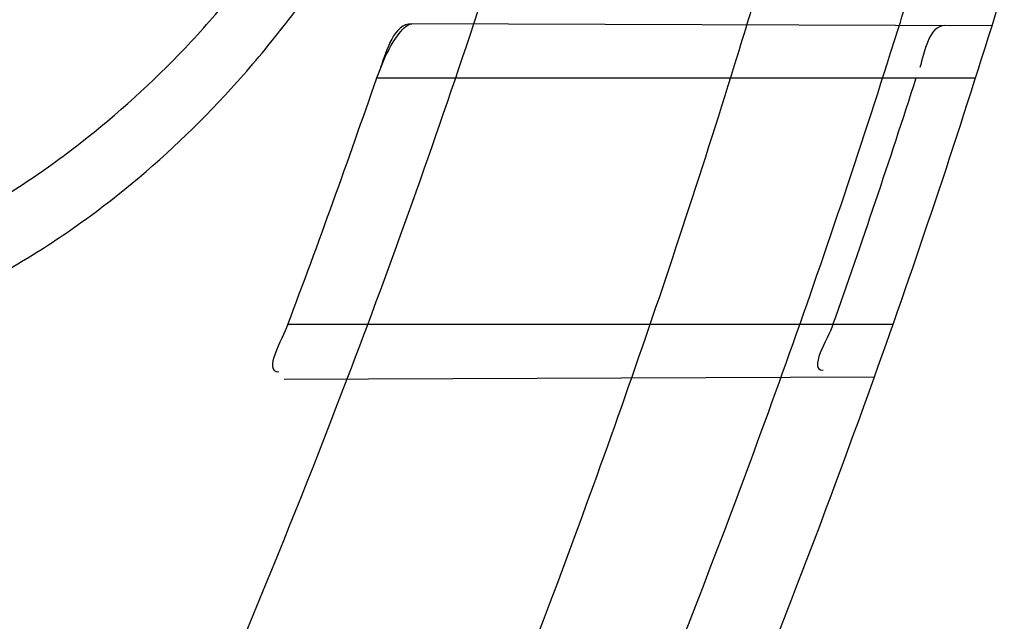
# Model space of a CAD drawing. Header units: millimetres. Extents: x 0 to 297, y 0 to 210.
# Tile 38 of 256: x 147.7394 to 147.7693, y 91.2561 to 91.2743. Entities that reach past the tile are written whole.
import ezdxf

# ---------------------------------------------------------------- set-up
doc = ezdxf.new("R2010")
doc.units = ezdxf.units.MM
doc.header["$LTSCALE"] = 16.335
doc.layers.get('0').update_dxf_attribs({"linetype": 'CONTINUOUS'})
for name, color, linetype in [('01_GLOBAL', 7, 'CONTINUOUS'), ('INTFCLR_1', 7, 'CONTINUOUS'), ('INTFCLR_144815', 7, 'CONTINUOUS')]:
    doc.layers.add(name, color=color, linetype=linetype)

msp = doc.modelspace()

# ---------------------------------------------------------------- linework, layer by layer
at = {"color": 7, "linetype": 'Continuous'}
msp.add_circle((148.2308034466, 92.1164639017), 1.9, dxfattribs=at)
at = {"color": 9, "linetype": 'Continuous'}
msp.add_arc((148.2308034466, 92.1164639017), 1.8756493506, 182.9674534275, 267.0325465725, dxfattribs=at)
at = {"layer": '01_GLOBAL', "color": 7, "linetype": 'Continuous'}
msp.add_circle((148.2308034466, 92.1164639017), 1.925, dxfattribs=at)
at = {"layer": 'INTFCLR_1', "color": 9, "linetype": 'Continuous'}
for p, q in [((147.768913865, 91.2741551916), (147.751291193, 91.2742167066)), ((147.7502254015, 91.2725741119), (147.7684151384, 91.2725741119)), ((147.7659055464, 91.2650741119), (147.7475239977, 91.2650741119)), ((147.7474134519, 91.2634179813), (147.7653413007, 91.2634805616))]:
    msp.add_line(p, q, dxfattribs=at)
at = {"layer": 'INTFCLR_1', "color": 7, "linetype": 'Continuous'}
msp.add_line((147.7502254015, 91.2725741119), (147.750483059, 91.2732070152), dxfattribs=at)
msp.add_lwpolyline([(147.750483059, 91.2732070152), (147.7505245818, 91.2732911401), (147.7505676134, 91.27337536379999), (147.7506121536, 91.2734591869), (147.7506582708, 91.2735419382), (147.7507058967, 91.2736231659), (147.7507548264, 91.2737025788), (147.7508055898, 91.27378002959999), (147.750857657, 91.27385404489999), (147.7509092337, 91.273922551), (147.7509604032, 91.2739851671), (147.7510110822, 91.2740412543), (147.7510592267, 91.2740892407), (147.7511041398, 91.2741288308), (147.7511465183, 91.2741607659), (147.7511864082, 91.2741854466), (147.751223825, 91.27420297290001), (147.7512587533, 91.2742133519), (147.751291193, 91.2742167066)], dxfattribs=at)
at = {"layer": 'INTFCLR_1', "color": 6, "linetype": 'Continuous'}
for centre, radius, start, end in [((147.5056636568, 91.35632411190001), 0.3017258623, 270, 90.00000002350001), ((147.5056636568, 91.35632411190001), 0.2867456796, 270, 90.00000002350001), ((147.5056636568, 91.35632411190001), 0.2607760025, 339.1304001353, 341.6462381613), ((147.5056636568, 91.35632411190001), 0.2757760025, 340.3263098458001, 342.6651652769), ((147.505669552, 91.3564234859), 0.258531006, 339.3082522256, 341.0750088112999), ((147.5059016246, 91.3563195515), 0.2738307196, 340.5357626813, 342.1919403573)]:
    msp.add_arc(centre, radius, start, end, dxfattribs=at)
at = {"layer": 'INTFCLR_1', "color": 9, "linetype": 'Continuous'}
for radius, start, end in [(0.2607760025, 341.6462381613, 344.91416282), (0.2757760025, 342.6651652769, 345.7642015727), (0.2607760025, 335.7561731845, 339.1304001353), (0.2757760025, 337.139241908, 340.3263098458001)]:
    msp.add_arc((147.5056636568, 91.35632411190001), radius, start, end, dxfattribs=at)
for points, knots in [([(147.7739207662, 91.2630229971), (147.7745143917, 91.2646383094), (147.775677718, 91.2679000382), (147.7778942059, 91.2745147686), (147.7814905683, 91.2863879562), (147.7848253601, 91.3003236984), (147.7870274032, 91.31277865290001), (147.787953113, 91.3191383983), (147.7884308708, 91.3228167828), (147.7895335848, 91.3320514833), (147.7906793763, 91.34783064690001), (147.7904956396, 91.36644728), (147.789629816, 91.3785116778), (147.7890851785, 91.3840823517), (147.7886841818, 91.38778738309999), (147.7874452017, 91.3977872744), (147.7846320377, 91.41379988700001), (147.7805782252, 91.4294332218), (147.7776786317, 91.43871199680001), (147.7765880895, 91.4420309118), (147.7749290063, 91.4469198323), (147.771186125, 91.4571408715), (147.7647225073, 91.4721421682), (147.7573615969, 91.4863146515), (147.7522300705, 91.495037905), (147.74983173, 91.49892098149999), (147.748238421, 91.5014521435), (147.7439293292, 91.5081091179), (147.7367086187, 91.5183259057), (147.7266787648, 91.5307635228), (147.7181834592, 91.54008643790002), (147.7122490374, 91.5460455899), (147.7089678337, 91.54920070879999), (147.7044151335, 91.5534558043), (147.6980427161, 91.5590273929), (147.691144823, 91.5644332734), (147.6867712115, 91.56754354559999), (147.6846401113, 91.56897350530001), (147.683241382, 91.56987250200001), (147.6819885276, 91.57063788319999), (147.6808874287, 91.5712699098), (147.6799491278, 91.57176025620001), (147.6791251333, 91.5721478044), (147.6784918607, 91.5723508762), (147.6779419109, 91.57249513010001), (147.6776450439, 91.5721332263), (147.6779068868, 91.5716254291), (147.678285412, 91.5709843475), (147.678982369, 91.57009863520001), (147.6799093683, 91.56900729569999), (147.68099579, 91.56780618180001), (147.6821866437, 91.5665242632), (147.6839471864, 91.56466063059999), (147.6864529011, 91.56204119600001), (147.6911298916, 91.55713350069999), (147.696237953, 91.5516275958), (147.7008912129, 91.54636519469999), (147.7037675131, 91.54301891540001), (147.7083927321, 91.5375256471), (147.7154736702, 91.52862354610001), (147.7247566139, 91.5156719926), (147.731475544, 91.5050988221), (147.7358745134, 91.49757284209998), (147.7388592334, 91.492279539), (147.7440084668, 91.4826176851), (147.7508853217, 91.46802735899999), (147.755629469, 91.45586290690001), (147.7578360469, 91.44955591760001)], [0, 0, 0, 0, 0.0103792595, 0.0208842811, 0.0420721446, 0.0851858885, 0.1071984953, 0.1183380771, 0.123943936, 0.1295693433, 0.1744299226, 0.2192388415, 0.2417237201, 0.2473597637, 0.2529962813, 0.2641993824, 0.3081295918, 0.3509327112, 0.3614952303, 0.3667582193, 0.3720021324, 0.3926323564, 0.4323913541, 0.4704239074, 0.4888657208, 0.4934194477, 0.497950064, 0.5069039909, 0.5412450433, 0.5733438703, 0.6032118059, 0.6172673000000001, 0.6240601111, 0.6306649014, 0.6548506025, 0.6750843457, 0.6834913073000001, 0.6872123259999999, 0.6905622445, 0.6935176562, 0.6960693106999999, 0.6982084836, 0.6999280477, 0.7014829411, 0.7024060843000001, 0.7029587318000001, 0.7038763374, 0.7054334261, 0.7076628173, 0.7105600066, 0.714112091, 0.7174145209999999, 0.7211168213, 0.7295725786, 0.7392778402, 0.7620040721, 0.7748640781, 0.7816422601, 0.7886165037, 0.8181744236, 0.8502177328, 0.884679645, 0.8936796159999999, 0.902792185, 0.9213283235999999, 0.9597006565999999, 1, 1, 1, 1]), ([(147.6811764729, 91.57132411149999), (147.6818287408, 91.5713240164), (147.6836257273, 91.5703676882), (147.6857695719, 91.56920293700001), (147.6878575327, 91.5678745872), (147.690022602, 91.5664516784), (147.6944669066, 91.5633499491), (147.7014777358, 91.5579678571), (147.7079605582, 91.5524167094), (147.7125922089, 91.5481782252), (147.7159282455, 91.5450376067), (147.7219597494, 91.53910867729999), (147.730595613, 91.52983364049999), (147.7407946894, 91.51745818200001), (147.7481414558, 91.50728802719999), (147.7525258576, 91.5006611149), (147.75414614, 91.49814277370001), (147.7565841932, 91.4942808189), (147.7617989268, 91.48560842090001), (147.7692817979, 91.4715157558), (147.7758568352, 91.45659014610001), (147.7796645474, 91.44641925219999), (147.7813517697, 91.4415559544), (147.7824604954, 91.4382553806), (147.7854073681, 91.4290313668), (147.7895285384, 91.4134880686), (147.7923901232, 91.3975587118), (147.7936501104, 91.38761200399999), (147.7940578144, 91.3839275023), (147.7946115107, 91.3783882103), (147.7954917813, 91.3663917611), (147.7956786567, 91.3478767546), (147.7945135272, 91.3321854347), (147.7933925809, 91.3230036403), (147.7929068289, 91.3193455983), (147.7919655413, 91.31302046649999), (147.7897259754, 91.3006309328), (147.7863346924, 91.2867710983), (147.7826792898, 91.27496708), (147.7804259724, 91.2683893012), (147.7792433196, 91.26514577), (147.7786398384, 91.26353946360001)], [0, 0, 0, 0, 0.0056084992, 0.016622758, 0.0214510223, 0.0268121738, 0.0389184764, 0.0680276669, 0.1027789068, 0.1122614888, 0.1220107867, 0.1421735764, 0.1849752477, 0.2309092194, 0.2799812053, 0.2927645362, 0.2992310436, 0.3057293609, 0.3320345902, 0.3862266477, 0.4428037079, 0.4721337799, 0.479586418, 0.4870651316, 0.5020714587, 0.5628449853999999, 0.6251697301, 0.6410581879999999, 0.6490513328, 0.6570434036, 0.6889243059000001, 0.7524504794, 0.8160576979, 0.8240355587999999, 0.8319861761, 0.8477866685, 0.8790166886, 0.9402183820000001, 0.9703167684, 0.9852456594, 1, 1, 1, 1]), ([(147.7578360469, 91.44955591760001), (147.7601299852, 91.44299922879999), (147.7642956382, 91.42952576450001), (147.7682613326, 91.4122075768), (147.7702192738, 91.4006412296), (147.7710065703, 91.39518478), (147.7714994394, 91.3915132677), (147.7727052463, 91.3813993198), (147.773864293, 91.3647211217), (147.7737011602, 91.3479837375), (147.7730932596, 91.3377512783), (147.7728153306, 91.3340172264), (147.7723459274, 91.32845986), (147.7710514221, 91.316626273), (147.7680380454, 91.29878467), (147.7643540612, 91.28396869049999), (147.7618533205, 91.2754656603), (147.7608389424, 91.2721312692), (147.7590123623, 91.2664116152), (147.7551536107, 91.2553712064), (147.7489882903, 91.2403218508), (147.7426455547, 91.22739948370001), (147.738554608, 91.2198568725), (147.7370705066, 91.21719653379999), (147.7348652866, 91.2133153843), (147.7301153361, 91.2053160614), (147.7225777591, 91.1938048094), (147.7133378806, 91.1812395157), (147.7066749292, 91.173042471), (147.7028339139, 91.16854333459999), (147.701385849, 91.16686409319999), (147.6989422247, 91.1640712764), (147.6944265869, 91.1590434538), (147.6895205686, 91.15382001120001), (147.6850750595, 91.14916276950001), (147.6824472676, 91.14642530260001), (147.6802613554, 91.14401157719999), (147.6788390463, 91.1424858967), (147.6769884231, 91.13966284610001), (147.6801672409, 91.1409193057), (147.6819512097, 91.141994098), (147.6841146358, 91.14331988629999), (147.6860112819, 91.14459412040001), (147.6882932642, 91.1461762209), (147.6913846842, 91.14844087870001), (147.6953415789, 91.15151625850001), (147.7012543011, 91.1563820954), (147.7065470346, 91.16112874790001), (147.7111780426, 91.16556996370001), (147.7144972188, 91.16884566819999), (147.7204790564, 91.1750133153), (147.7290048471, 91.18463110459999), (147.7390158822, 91.1974187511), (147.7461841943, 91.2078944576), (147.7504450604, 91.21470752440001), (147.7520181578, 91.21729598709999), (147.7543852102, 91.2212675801), (147.7594401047, 91.23018520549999), (147.7666547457, 91.24466011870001), (147.771618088, 91.2567571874), (147.7739207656, 91.2630229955)], [0, 0, 0, 0, 0.0419449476, 0.0850695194, 0.1071739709, 0.1127634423, 0.1183584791, 0.1295423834, 0.1742656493, 0.2191961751, 0.2304978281, 0.2361598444, 0.2418057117, 0.2641744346, 0.3080240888, 0.3509528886, 0.3562644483, 0.3615432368, 0.3719979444, 0.3925183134, 0.4321501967, 0.4701192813, 0.4793724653, 0.4839620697, 0.48851378, 0.5063269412, 0.5401307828, 0.5715496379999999, 0.6004673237, 0.6038923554, 0.6072711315, 0.6138564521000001, 0.6263016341, 0.6480618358, 0.6572019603, 0.6650284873, 0.6713159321, 0.6759369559, 0.6799952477, 0.6841765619, 0.6887949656, 0.6950107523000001, 0.6986911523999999, 0.7027318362, 0.7117342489, 0.7218512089, 0.7329803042, 0.7579718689, 0.7647510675, 0.7717251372, 0.7861300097, 0.8166264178, 0.8492835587, 0.8841348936, 0.8932111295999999, 0.8978052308, 0.9024247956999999, 0.92112918, 0.9596906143, 1, 1, 1, 1]), ([(147.6811764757, 91.1413241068), (147.6810781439, 91.14132411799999), (147.6808373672, 91.14137158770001), (147.6808497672, 91.1418044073), (147.6811074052, 91.1422497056), (147.6815528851, 91.142911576), (147.6822318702, 91.14373533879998), (147.6835407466, 91.1452190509), (147.6855593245, 91.1473348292), (147.6883533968, 91.1501930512), (147.6928736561, 91.1547964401), (147.6978811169, 91.1599991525), (147.7024841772, 91.1649963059), (147.7049756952, 91.16777374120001), (147.7064519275, 91.1694435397), (147.7103658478, 91.1739155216), (147.7171547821, 91.1820635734), (147.7265732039, 91.1945612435), (147.7342592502, 91.2060163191), (147.7391039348, 91.21397962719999), (147.7413524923, 91.217842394), (147.7428653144, 91.2204893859), (147.7470335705, 91.2279909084), (147.7534974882, 91.24084499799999), (147.7597854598, 91.25582728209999), (147.7637211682, 91.2668203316), (147.7655837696, 91.27251442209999), (147.7666180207, 91.2758335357), (147.7691666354, 91.28429392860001), (147.7729221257, 91.2990378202), (147.7759956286, 91.3168025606), (147.7773158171, 91.32858523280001), (147.7777944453, 91.33411784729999), (147.7780778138, 91.3378349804), (147.7786975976, 91.3480207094), (147.7788639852, 91.364684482), (147.7776820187, 91.3812878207), (147.7764527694, 91.3913544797), (147.7759502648, 91.39500924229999), (147.7751474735, 91.4004414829), (147.7731505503, 91.4119586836), (147.7691057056, 91.4292020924), (147.7648598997, 91.44260751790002), (147.7625223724, 91.4491302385)], [0, 0, 0, 0, 0.0008731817, 0.001718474, 0.0032338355, 0.0055641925, 0.0087322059, 0.0127298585, 0.0231213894, 0.0346993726, 0.0482226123, 0.08041255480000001, 0.0988155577, 0.1085507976, 0.1135449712, 0.1186069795, 0.1613231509, 0.207686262, 0.2575123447, 0.2837454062, 0.2904461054, 0.2972015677, 0.3108182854, 0.366650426, 0.4248609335, 0.4549769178, 0.4703146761, 0.4780576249, 0.4858477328, 0.5487775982, 0.6130123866, 0.6457680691, 0.6540347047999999, 0.6623246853, 0.6788711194, 0.7446474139, 0.8101273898, 0.8265053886, 0.8346996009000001, 0.8428861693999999, 0.8752668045, 0.9384714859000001, 1, 1, 1, 1]), ([(147.6940960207, 91.2633257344), (147.6950085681, 91.26330980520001), (147.6968289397, 91.26327969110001), (147.700439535, 91.2632276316), (147.7048943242, 91.2631818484), (147.7093074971, 91.26318594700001), (147.7127871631, 91.2632456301), (147.7161719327, 91.2633524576), (147.7202774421, 91.2635930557), (147.7242812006, 91.26405122), (147.7273584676, 91.2645924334), (147.7302872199, 91.2652486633), (147.7337849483, 91.2663297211), (147.7370688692, 91.26784422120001), (147.7395039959, 91.2693220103), (147.7418252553, 91.27098750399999), (147.7439626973, 91.2729375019), (147.7459009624, 91.27513290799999), (147.7477615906, 91.27755319), (147.7498633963, 91.28090468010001), (147.751644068, 91.2845301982), (147.7529197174, 91.28760440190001), (147.7541063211, 91.290815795), (147.7548675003, 91.2932827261), (147.7553207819, 91.294950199)], [0, 0, 0, 0, 0.0354711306, 0.0707575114, 0.14033856, 0.2086125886, 0.242264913, 0.2755899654, 0.3402220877, 0.4020491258, 0.4320758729, 0.46161465, 0.5186626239, 0.5740151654, 0.6016454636, 0.6292656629, 0.6849556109, 0.713590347, 0.743019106, 0.8035158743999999, 0.8669685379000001, 0.8997725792, 0.9328427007, 1, 1, 1, 1]), ([(147.6940698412, 91.2618273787), (147.6950052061, 91.2618000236), (147.6968712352, 91.26174745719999), (147.7005729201, 91.2616521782), (147.7051408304, 91.261555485), (147.7096668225, 91.2615137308), (147.7132359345, 91.2615412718), (147.7167073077, 91.26162001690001), (147.7209174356, 91.2618336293), (147.7250233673, 91.2622788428), (147.7281779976, 91.2628207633), (147.7311791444, 91.2634862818), (147.7347632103, 91.2645945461), (147.7381232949, 91.26616270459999), (147.740611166, 91.26769844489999), (147.7429841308, 91.26943560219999), (147.7451645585, 91.27147261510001), (147.7471370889, 91.2737669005), (147.7490320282, 91.2763029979), (147.7511681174, 91.27981732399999), (147.7529717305, 91.2836160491), (147.7542619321, 91.2868392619), (147.7554618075, 91.290210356), (147.7562288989, 91.29279848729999), (147.756685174, 91.29454754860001)], [0, 0, 0, 0, 0.0352844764, 0.0703893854, 0.1396239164, 0.207562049, 0.241046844, 0.2742025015, 0.338485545, 0.3999488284, 0.4297887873, 0.4591358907, 0.5158255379, 0.570881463, 0.5984070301, 0.6259627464, 0.6816732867, 0.7104019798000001, 0.739984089, 0.8009583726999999, 0.8651010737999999, 0.8983203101, 0.9318417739, 1, 1, 1, 1]), ([(147.7786398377, 91.26353946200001), (147.7762971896, 91.2573039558), (147.7712466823, 91.2452642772), (147.7639124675, 91.2308710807), (147.7587756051, 91.2220056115), (147.7563693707, 91.2180557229), (147.7547696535, 91.215480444), (147.7504343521, 91.2086983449), (147.743140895, 91.1982707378), (147.7329609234, 91.1855474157), (147.7242940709, 91.1759794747), (147.7182143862, 91.1698434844), (147.7148397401, 91.166583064), (147.7101283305, 91.1621594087), (147.704745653, 91.15743254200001), (147.6987350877, 91.15258708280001), (147.694713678, 91.1495239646), (147.691566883, 91.14726417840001), (147.6892555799, 91.14569188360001), (147.6866540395, 91.1439771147), (147.6840672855, 91.1424989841), (147.6817988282, 91.1413240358), (147.6811764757, 91.1413241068)], [0, 0, 0, 0, 0.1254392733, 0.2455954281, 0.3039386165, 0.3183545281, 0.3326935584, 0.3610298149, 0.4699340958, 0.5721292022, 0.6676979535, 0.7128867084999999, 0.7347758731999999, 0.7560605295, 0.8345894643, 0.86959304, 0.9014329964, 0.9297831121, 0.9425142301, 0.954114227, 0.9882800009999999, 1, 1, 1, 1])]:
    msp.add_open_spline(points, degree=3, knots=knots, dxfattribs=at)
at = {"layer": 'INTFCLR_1', "color": 6, "linetype": 'Continuous'}
for points, knots in [([(147.7024190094, 91.57132411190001), (147.7018087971, 91.57132411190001), (147.7029114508, 91.5692236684), (147.7038583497, 91.5680649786), (147.7054058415, 91.56603172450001), (147.7073153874, 91.5637319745), (147.7097564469, 91.56079692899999), (147.7126098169, 91.5573885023), (147.7156703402, 91.5536813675), (147.7186923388, 91.5499560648), (147.721505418, 91.54640770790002), (147.7240879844, 91.5430774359), (147.7264364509, 91.53997985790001), (147.7285589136, 91.53711993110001), (147.7304701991, 91.53449113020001), (147.7321890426, 91.5320821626), (147.7337330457, 91.529879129), (147.7351142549, 91.527876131), (147.7363481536, 91.5260600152), (147.7374498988, 91.5244157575), (147.7384368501, 91.52292425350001), (147.7393145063, 91.52158304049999), (147.740301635, 91.52005887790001), (147.7413416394, 91.5184318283), (147.7424164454, 91.51672483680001), (147.7434051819, 91.5151347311), (147.7444675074, 91.51340362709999), (147.7454727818, 91.51173989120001), (147.7463989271, 91.5101860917), (147.7472040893, 91.50882047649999), (147.7480924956, 91.5072948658), (147.7490691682, 91.5055946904), (147.7501439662, 91.503694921), (147.7513258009, 91.5015697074), (147.7526254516, 91.49918624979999), (147.7540567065, 91.4965029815), (147.7556293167, 91.4934797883), (147.7573520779, 91.49007026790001), (147.7592357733, 91.4862176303), (147.7612959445, 91.48184252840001), (147.7635459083, 91.4768493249), (147.7659975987, 91.4711159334), (147.7686600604, 91.46449556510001), (147.771540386, 91.45677847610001), (147.7745995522, 91.4477874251), (147.7776353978, 91.43777021), (147.7804347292, 91.4271489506), (147.7828479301, 91.41640510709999), (147.7848548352, 91.405631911), (147.7864550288, 91.3948720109), (147.7876568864, 91.3841237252), (147.7884643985, 91.3734124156), (147.7888848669, 91.3627276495), (147.788923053, 91.3520862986), (147.7885832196, 91.34147856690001), (147.7878679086, 91.3309058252), (147.7867790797, 91.3203765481), (147.7853146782, 91.30986953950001), (147.7834744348, 91.2993988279), (147.7812492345, 91.2889416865), (147.7786373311, 91.27851137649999), (147.7756726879, 91.26825261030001), (147.7725298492, 91.2586638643), (147.7694333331, 91.2501513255), (147.7665578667, 91.24288110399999), (147.763914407, 91.2366339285), (147.7614912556, 91.23122494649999), (147.7592772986, 91.2265132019), (147.7572566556, 91.222383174), (147.7554148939, 91.2187488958), (147.7537381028, 91.2155404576), (147.7522167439, 91.21270536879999), (147.7508394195, 91.21019779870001), (147.7495919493, 91.20797263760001), (147.7484619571, 91.205992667), (147.7474378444, 91.2042264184), (147.7465123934, 91.2026529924), (147.7456788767, 91.20125348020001), (147.7447260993, 91.1996710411), (147.7436842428, 91.1979643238), (147.7424549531, 91.195983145), (147.7413949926, 91.1943013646), (147.7404087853, 91.1927574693), (147.7395314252, 91.19139819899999), (147.7385421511, 91.1898833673), (147.7374297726, 91.1882012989), (147.7361816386, 91.18634056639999), (147.7347816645, 91.18428595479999), (147.7332139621, 91.18202299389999), (147.7314607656, 91.179538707), (147.7295082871, 91.1768262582), (147.7273377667, 91.1738741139), (147.7249300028, 91.1706720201), (147.7222786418, 91.16722855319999), (147.7193828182, 91.16355418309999), (147.7162651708, 91.1596930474), (147.7130841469, 91.155829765), (147.7101062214, 91.152268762), (147.7075479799, 91.1491965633), (147.7055504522, 91.14679617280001), (147.7039276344, 91.14467529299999), (147.7029496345, 91.1434806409), (147.7017963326, 91.1413241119), (147.7024190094, 91.1413241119)], [0, 0, 0, 0, 0.0038604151, 0.0075016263, 0.0124785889, 0.0188917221, 0.0268498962, 0.0364677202, 0.04706947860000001, 0.0572444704, 0.0668187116, 0.0757144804, 0.08390538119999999, 0.0914099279, 0.098245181, 0.1044667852, 0.1101313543, 0.1152642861, 0.1198589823, 0.1240215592, 0.1277856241, 0.1311734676, 0.1341617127, 0.1392736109, 0.1433897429, 0.1469230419, 0.1511192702, 0.1562389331, 0.1592204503, 0.1625628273, 0.1662680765, 0.1703891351, 0.1749670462, 0.1800766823, 0.185772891, 0.1921413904, 0.1993155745, 0.2073310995, 0.2163076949, 0.2264451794, 0.2379233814, 0.250953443, 0.2658909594, 0.2830621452, 0.3030578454, 0.3259639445, 0.3492662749, 0.372530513, 0.3956109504, 0.4185782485, 0.4413347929, 0.4640172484, 0.48651927, 0.5089682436, 0.5313242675, 0.553647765, 0.5759939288, 0.5982772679, 0.6207473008, 0.6432362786, 0.6658996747, 0.6887559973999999, 0.7107777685, 0.7297237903, 0.7460531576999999, 0.7602331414, 0.7726347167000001, 0.7835467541, 0.7931663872, 0.8017211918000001, 0.8093215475, 0.8160683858, 0.8220758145, 0.8274205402, 0.8322066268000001, 0.8364980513, 0.8403368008, 0.8437547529, 0.8468031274, 0.8520223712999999, 0.8564046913, 0.8615533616, 0.8645986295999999, 0.8679945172, 0.8717882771, 0.8760445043, 0.8807522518, 0.8859628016, 0.8917731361, 0.8981681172, 0.9051985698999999, 0.9129160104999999, 0.9213486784, 0.9305434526, 0.9404096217, 0.9509435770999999, 0.9619432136, 0.9720502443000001, 0.9803711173, 0.9870628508, 0.9922716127, 0.99606073, 1, 1, 1, 1]), ([(147.7024190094, 91.1413241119), (147.7031143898, 91.1413241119), (147.7043203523, 91.14213679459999), (147.7061744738, 91.14325300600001), (147.7083002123, 91.1447976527), (147.710928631, 91.14681022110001), (147.7140582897, 91.14937974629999), (147.7175074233, 91.15237487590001), (147.7210070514, 91.1555769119), (147.724310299, 91.1587419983), (147.7273371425, 91.16175781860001), (147.7300923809, 91.16460395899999), (147.7325889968, 91.1672661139), (147.7348455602, 91.1697411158), (147.7368773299, 91.1720281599), (147.7387011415, 91.1741288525), (147.7403405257, 91.1760572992), (147.7418089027, 91.1778176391), (147.74312239, 91.1794189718), (147.7442950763, 91.1808709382), (147.7453447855, 91.18218881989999), (147.7462981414, 91.1834007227), (147.7472372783, 91.1846080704), (147.7482377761, 91.1859099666), (147.7492999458, 91.187311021), (147.7503509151, 91.1887170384), (147.7513832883, 91.1901164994), (147.7524574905, 91.19159267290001), (147.7536466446, 91.1932514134), (147.7549757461, 91.1951365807), (147.7564609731, 91.1972842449), (147.7581179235, 91.19973355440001), (147.7599603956, 91.2025250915), (147.7620026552, 91.20570886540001), (147.7642665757, 91.2093548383), (147.7667734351, 91.21354352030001), (147.7695429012, 91.2183732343), (147.7725956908, 91.2239740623), (147.7759494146, 91.23049845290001), (147.7796263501, 91.2381747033), (147.7835547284, 91.2471120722), (147.7874822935, 91.2570297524), (147.7911546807, 91.26748627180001), (147.7944163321, 91.27808548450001), (147.7972390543, 91.28872386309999), (147.7996322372, 91.2993899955), (147.8015947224, 91.3100274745), (147.8031423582, 91.3206651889), (147.8042785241, 91.3312578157), (147.8050140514, 91.3418222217), (147.805355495, 91.3523479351), (147.8053083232, 91.36283677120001), (147.8048760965, 91.3732949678), (147.8040611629, 91.3837158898), (147.8028633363, 91.39410400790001), (147.8012816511, 91.40445780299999), (147.799316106, 91.4147614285), (147.7969588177, 91.4250379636), (147.7942058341, 91.4352745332), (147.7910435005, 91.44548298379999), (147.7874805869, 91.4556114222), (147.7836594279, 91.4652777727), (147.7798256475, 91.47403311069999), (147.7762354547, 91.48156843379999), (147.7729615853, 91.48797792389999), (147.7699846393, 91.4934796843), (147.767284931, 91.4982265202), (147.7648405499, 91.5023464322), (147.7626315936, 91.50593695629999), (147.7606351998, 91.50908022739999), (147.7588346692, 91.5118359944), (147.7572125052, 91.5142588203), (147.7557564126, 91.51638728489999), (147.7544486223, 91.5182624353), (147.7532796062, 91.51991080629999), (147.7522307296, 91.5213681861), (147.7512884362, 91.5226603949), (147.7503875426, 91.52388111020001), (147.749451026, 91.5251356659), (147.7484191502, 91.5265005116), (147.7473563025, 91.52788680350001), (147.7462900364, 91.5292585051), (147.7452102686, 91.5306298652), (147.7440251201, 91.53211414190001), (147.7427013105, 91.5337461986), (147.7412185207, 91.535542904), (147.7395625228, 91.5375118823), (147.7377136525, 91.5396634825), (147.7356554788, 91.54200321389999), (147.733366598, 91.5445380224), (147.7308303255, 91.5472668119), (147.7280323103, 91.5501828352), (147.7249547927, 91.55327492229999), (147.7215984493, 91.5565159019), (147.7180191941, 91.55981674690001), (147.7144644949, 91.5629254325), (147.7112102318, 91.5656152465), (147.7084715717, 91.5677235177), (147.7062664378, 91.5693347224), (147.7043599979, 91.57048668), (147.7031273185, 91.57132411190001), (147.7024190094, 91.57132411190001)], [0, 0, 0, 0, 0.0042187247, 0.0081401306, 0.0133978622, 0.0200459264, 0.0282638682, 0.0379443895, 0.0477615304, 0.05703690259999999, 0.0656973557, 0.0736821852, 0.0810680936, 0.0878383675, 0.0940009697, 0.0996271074, 0.1047154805, 0.1093563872, 0.1135342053, 0.1172803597, 0.1206792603, 0.1237557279, 0.1266349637, 0.1299589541, 0.1337168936, 0.1373013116, 0.1406085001, 0.1442672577, 0.148377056, 0.1529904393, 0.1582606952, 0.164218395, 0.1709303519, 0.1785521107, 0.1871652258, 0.1969659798, 0.2081658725, 0.2209392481, 0.2356613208, 0.2526660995, 0.2725685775, 0.2948769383, 0.3173640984, 0.3397873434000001, 0.3621386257, 0.3841211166, 0.4060891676, 0.4277469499, 0.4493218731, 0.470705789, 0.4919793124, 0.5131981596, 0.5343255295, 0.5554668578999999, 0.5765984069, 0.5977513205, 0.6189954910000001, 0.6402209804, 0.6617015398, 0.6832900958, 0.7050415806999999, 0.7268239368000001, 0.7463339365, 0.7630160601, 0.7774553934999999, 0.7899931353, 0.8009638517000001, 0.8105830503, 0.8190545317, 0.8265380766, 0.8331730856, 0.8390248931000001, 0.8442268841, 0.8488182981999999, 0.8528943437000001, 0.8564866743, 0.8597116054, 0.8625968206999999, 0.8656908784, 0.8692094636, 0.8729771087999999, 0.8762884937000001, 0.879749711, 0.8835661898, 0.8878115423, 0.8924986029, 0.8976989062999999, 0.9034198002, 0.9097088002, 0.9166034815, 0.9241390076, 0.9323094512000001, 0.9411199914, 0.9506041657, 0.9606137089, 0.9706541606, 0.9792553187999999, 0.9862062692, 0.9916647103, 0.9957028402, 1, 1, 1, 1])]:
    msp.add_open_spline(points, degree=3, knots=knots, dxfattribs=at)
at = {"layer": 'INTFCLR_1', "color": 7, "linetype": 'Continuous'}
msp.add_open_spline([(147.751291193, 91.2742167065), (147.7507483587, 91.2742219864), (147.7505200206, 91.27340535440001), (147.7503442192, 91.2728917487)], degree=3, dxfattribs=at)
at = {"layer": 'INTFCLR_1', "color": 6, "linetype": 'Continuous'}
for points in [[(147.7674845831, 91.2741601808), (147.7669884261, 91.27416191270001), (147.7668704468, 91.27335624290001), (147.7667187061, 91.2728838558)], [(147.7475239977, 91.2650741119), (147.7473514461, 91.26461729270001), (147.7467586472, 91.2636338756), (147.7472469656, 91.2636355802)], [(147.764082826, 91.2650741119), (147.7639247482, 91.26462682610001), (147.763308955, 91.26368112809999), (147.7637833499, 91.2636827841)]]:
    msp.add_open_spline(points, degree=3, dxfattribs=at)
at = {"layer": 'INTFCLR_144815', "color": 6, "linetype": 'Continuous'}
for radius in [0.3190566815, 0.3040475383]:
    msp.add_circle((147.5056636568, 91.35632411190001), radius, dxfattribs=at)
for radius, start, end in [(0.4398395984, 313.9937911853, 154.5150993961), (0.3241269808, 308.490992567, 51.50900743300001), (0.3391361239, 316.9838592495, 43.0161407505), (0.3200091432, 313.9992414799, 46.00075850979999)]:
    msp.add_arc((147.5056636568, 91.35632411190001), radius, start, end, dxfattribs=at)
at = {"layer": 'INTFCLR_144815', "color": 9, "linetype": 'Continuous'}
for centre, radius, start, end in [((147.5056636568, 91.35632411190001), 0.4080560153, 292.4997540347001, 54.0964566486), ((147.5056636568, 91.35632411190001), 0.3298406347, 314.0862202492, 45.9137797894), ((147.5056636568, 91.35632411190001), 0.3219531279, 313.8592910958, 46.1407088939), ((147.5056636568, 91.35632411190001), 0.3198467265, 314.0319604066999, 45.9680396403), ((147.5056636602, 91.3563241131), 0.3681108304, 292.4997540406, 16.610836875), ((147.5056636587, 91.3563241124), 0.3618983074, 311.2505121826, 12.701512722)]:
    msp.add_arc(centre, radius, start, end, dxfattribs=at)
at = {"layer": 'INTFCLR_144815', "color": 6, "linetype": 'Continuous'}
for points, knots in [([(147.7284687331, 91.13382420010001), (147.7281248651, 91.1338305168), (147.7284667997, 91.1351065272), (147.7289335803, 91.13570228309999), (147.7294381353, 91.13651419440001), (147.7299269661, 91.13721519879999), (147.7305020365, 91.13802435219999), (147.731162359, 91.13892311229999), (147.7319099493, 91.1399218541), (147.7327456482, 91.1410217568), (147.7336709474, 91.1422277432), (147.7346879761, 91.1435451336), (147.7357985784, 91.1449795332), (147.7370029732, 91.14653486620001), (147.7382990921, 91.1482126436), (147.7396836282, 91.1500132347), (147.7411548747, 91.15193951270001), (147.7427145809, 91.15399936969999), (147.7443650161, 91.15620210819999), (147.746103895, 91.1585517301), (147.7479255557, 91.16104816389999), (147.749823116, 91.1636899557), (147.7517910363, 91.1664778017), (147.7538223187, 91.1694105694), (147.7559091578, 91.17248603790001), (147.7580430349, 91.17570086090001), (147.760214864, 91.17905059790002), (147.7624151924, 91.1825298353), (147.7646343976, 91.1861323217), (147.7668628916, 91.189851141), (147.7690913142, 91.19367890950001), (147.7713106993, 91.1976079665), (147.7735126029, 91.2016305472), (147.7756891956, 91.2057389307), (147.7778333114, 91.2099255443), (147.7799384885, 91.2141830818), (147.781998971, 91.2185045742), (147.7840096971, 91.22288344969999), (147.785966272, 91.22731357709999), (147.7878649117, 91.23178925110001), (147.7897023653, 91.2363051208), (147.7914762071, 91.24085704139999), (147.7931808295, 91.2454316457), (147.7948144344, 91.2500236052), (147.7963777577, 91.25463405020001), (147.7978725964, 91.25926866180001), (147.7992992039, 91.2639290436), (147.8006556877, 91.2686094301), (147.801941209, 91.2733071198), (147.803154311, 91.27801617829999), (147.8042942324, 91.28273212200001), (147.8053612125, 91.2874541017), (147.806355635, 91.2921819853), (147.8072778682, 91.2969157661), (147.8081281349, 91.3016549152), (147.8089065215, 91.306398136), (147.8096131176, 91.31114385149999), (147.8102481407, 91.31589110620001), (147.8108118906, 91.3206396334), (147.8113046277, 91.32538908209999), (147.8117265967, 91.3301391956), (147.8120780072, 91.33488963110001), (147.8123590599, 91.33964034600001), (147.812569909, 91.3443911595), (147.8127106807, 91.34914211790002), (147.8127814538, 91.35389307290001), (147.8127822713, 91.3586440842), (147.8127131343, 91.3633950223), (147.8125740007, 91.3681459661), (147.8123647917, 91.3728967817), (147.8120853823, 91.37764750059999), (147.8117356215, 91.38239791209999), (147.8113153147, 91.3871479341), (147.8108242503, 91.3918972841), (147.8102621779, 91.39664575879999), (147.8096288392, 91.4013929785), (147.8089239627, 91.40613849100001), (147.8081472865, 91.4108816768), (147.8072985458, 91.41562188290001), (147.8063774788, 91.4203583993), (147.8053839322, 91.4250899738), (147.804317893, 91.42981488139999), (147.8031794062, 91.4345314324), (147.8019684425, 91.4392384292), (147.8006848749, 91.4439351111), (147.7993287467, 91.44862012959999), (147.7979004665, 91.4532910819), (147.7964007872, 91.4579448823), (147.7948306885, 91.4625782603), (147.7931912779, 91.4671880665), (147.7914839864, 91.4717707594), (147.7897106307, 91.47632235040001), (147.7878734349, 91.4808384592), (147.7859750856, 91.48531428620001), (147.7840187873, 91.48974459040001), (147.7820083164, 91.4941236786), (147.7799480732, 91.4984454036), (147.7778431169, 91.5027031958), (147.7756991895, 91.506890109), (147.773522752, 91.51099883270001), (147.7713209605, 91.5150218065), (147.7691016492, 91.51895129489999), (147.7668732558, 91.5227795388), (147.7646447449, 91.5264988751), (147.7624254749, 91.53010191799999), (147.7602250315, 91.53358175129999), (147.7580530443, 91.53693210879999), (147.7559189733, 91.54014756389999), (147.7538319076, 91.5432236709), (147.7518003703, 91.5461570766), (147.7498321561, 91.54894557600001), (147.7479341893, 91.551588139), (147.7461124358, 91.5540848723), (147.7443718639, 91.55643693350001), (147.7427164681, 91.55864638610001), (147.7411492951, 91.5607160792), (147.7396725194, 91.5626494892), (147.7382875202, 91.564450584), (147.7369950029, 91.5661236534), (147.7357951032, 91.5676731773), (147.7346874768, 91.5691037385), (147.7336714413, 91.5704198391), (147.7327460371, 91.5716259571), (147.7319101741, 91.5727260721), (147.7311625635, 91.57372483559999), (147.7305021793, 91.5746236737), (147.72992705, 91.5754329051), (147.7294381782, 91.57613396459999), (147.7289336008, 91.57694590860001), (147.7284668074, 91.5775416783), (147.728124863, 91.57881770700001), (147.7284687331, 91.5788240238)], [0, 0, 0, 0, 0.0021236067, 0.0044659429, 0.005996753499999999, 0.007775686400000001, 0.0098091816, 0.0121043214, 0.0146687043, 0.0175100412, 0.0206343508, 0.0240542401, 0.0277864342, 0.0318356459, 0.0362005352, 0.040877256, 0.0458603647, 0.0511668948, 0.0568307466, 0.06285557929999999, 0.0692156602, 0.07591263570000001, 0.0829392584, 0.09028590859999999, 0.0979403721, 0.1058876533, 0.114110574, 0.1225900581, 0.1313055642, 0.140235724, 0.1493588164, 0.1586532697, 0.1680981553, 0.1776734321, 0.1873601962, 0.1971407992, 0.2069991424, 0.2169205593, 0.2268918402, 0.236901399, 0.2469387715, 0.256994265, 0.2670652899, 0.2770813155, 0.2870874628, 0.2971238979, 0.3071487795, 0.3171804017, 0.3272115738, 0.3372204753, 0.347205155, 0.3571681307, 0.3671107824, 0.3770356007, 0.3869457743, 0.396839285, 0.4067137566, 0.4165706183, 0.4264117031, 0.436238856, 0.4460529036, 0.4558561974, 0.465649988, 0.4754369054, 0.4852183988, 0.4949970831, 0.5047743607, 0.514552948, 0.5243342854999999, 0.5341210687, 0.5439147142, 0.5537177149, 0.5635313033, 0.5733577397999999, 0.5831983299, 0.5930548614, 0.6029285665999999, 0.6128203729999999, 0.6227310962, 0.6326618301, 0.642613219, 0.6525827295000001, 0.6625684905, 0.6725713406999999, 0.6825918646, 0.692631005, 0.7026858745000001, 0.7127502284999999, 0.7228203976, 0.7328919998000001, 0.7429592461, 0.7530154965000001, 0.7630529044, 0.7730624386, 0.783033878, 0.7929554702, 0.8028140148, 0.8125949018, 0.8222819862, 0.8318577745, 0.8413032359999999, 0.8505983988, 0.8597223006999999, 0.868653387, 0.8773699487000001, 0.8858505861, 0.894074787, 0.9020233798, 0.9096791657, 0.9170272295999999, 0.9240552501, 0.9307537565, 0.9371162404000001, 0.9431389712, 0.9488208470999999, 0.9541629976, 0.959168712, 0.963842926, 0.9681919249, 0.9722229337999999, 0.9759438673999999, 0.9793632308, 0.9824892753, 0.9853304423, 0.9878949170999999, 0.9901903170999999, 0.992224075, 0.994003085, 0.9955339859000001, 0.9978763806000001, 1, 1, 1, 1]), ([(147.7357237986, 91.57132411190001), (147.7353758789, 91.57132411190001), (147.7356994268, 91.5700334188), (147.7361425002, 91.5694166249), (147.7366231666, 91.5685877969), (147.7370888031, 91.56787103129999), (147.737636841, 91.56704452), (147.7382660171, 91.566126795), (147.7389780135, 91.5651078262), (147.7397734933, 91.5639864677), (147.740653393, 91.5627583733), (147.7416183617, 91.5614199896), (147.742668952, 91.55996724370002), (147.7438053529, 91.5583961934), (147.7450274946, 91.5567027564), (147.7463347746, 91.55488309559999), (147.7477261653, 91.55293344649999), (147.7491999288, 91.5508505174), (147.7507536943, 91.5486313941), (147.7523842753, 91.5462738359), (147.7540876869, 91.5437763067), (147.755859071, 91.5411381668), (147.7576927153, 91.5383597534), (147.7595821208, 91.5354424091), (147.7615200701, 91.5323885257), (147.7634987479, 91.5292015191), (147.7655098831, 91.52588577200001), (147.7675449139, 91.5224465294), (147.7695951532, 91.5188897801), (147.7716519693, 91.5152220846), (147.7737069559, 91.51145038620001), (147.7757520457, 91.50758188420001), (147.7777796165, 91.5036238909), (147.7797825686, 91.4995837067), (147.7817543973, 91.4954684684), (147.783689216, 91.4912850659), (147.785581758, 91.48704008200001), (147.7874273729, 91.48273972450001), (147.7892219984, 91.4783897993), (147.7909621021, 91.4739957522), (147.7926447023, 91.46956251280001), (147.7942672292, 91.46509473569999), (147.7958276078, 91.4605964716), (147.7973240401, 91.4560716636), (147.7987551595, 91.4515235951), (147.8001197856, 91.4469555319), (147.8014170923, 91.4423700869), (147.8026463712, 91.4377699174), (147.8038071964, 91.43315704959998), (147.8048992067, 91.4285336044), (147.8059222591, 91.42390110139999), (147.8068762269, 91.41926123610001), (147.8077611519, 91.41461511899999), (147.8085770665, 91.40996406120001), (147.8093241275, 91.4053087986), (147.8100024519, 91.4006503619), (147.8106122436, 91.3959892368), (147.8111536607, 91.39132621), (147.8116269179, 91.3866615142), (147.812032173, 91.38199575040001), (147.8123696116, 91.3773290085), (147.8126393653, 91.3726617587), (147.8128415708, 91.3679939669), (147.8129763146, 91.3633260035), (147.8130436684, 91.3586577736), (147.8130436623, 91.35398960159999), (147.8129762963, 91.34932138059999), (147.8128415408, 91.34465342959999), (147.812639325, 91.33998567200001), (147.8123695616, 91.3353184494), (147.8120321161, 91.3306517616), (147.8116268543, 91.3259860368), (147.8111535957, 91.32132141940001), (147.8106121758, 91.31665843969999), (147.8100023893, 91.31199741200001), (147.809324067, 91.3073390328), (147.8085770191, 91.30268388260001), (147.8077611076, 91.29803286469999), (147.8068762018, 91.2933868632), (147.8059222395, 91.2887470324), (147.8048992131, 91.28411464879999), (147.8038072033, 91.2794912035), (147.8026464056, 91.27487844), (147.8014171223, 91.2702782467), (147.8001198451, 91.2656928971), (147.7987552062, 91.2611247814), (147.7973241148, 91.256576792), (147.7958276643, 91.2520519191), (147.7942673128, 91.2475537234), (147.7926447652, 91.24308588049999), (147.7909621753, 91.23865265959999), (147.7892220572, 91.23425857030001), (147.7874274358, 91.2299086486), (147.7855818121, 91.225608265), (147.7836892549, 91.2213632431), (147.7817544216, 91.2171798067), (147.7797825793, 91.2130645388), (147.7777796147, 91.209024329), (147.7757520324, 91.20506631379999), (147.7737069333, 91.2011977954), (147.7716519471, 91.1974260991), (147.7695951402, 91.1937584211), (147.7675449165, 91.1902016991), (147.7655099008, 91.1867624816), (147.763498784, 91.18344676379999), (147.7615201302, 91.1802597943), (147.7595822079, 91.177205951), (147.7576928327, 91.17428865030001), (147.7558592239, 91.1715102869), (147.7540878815, 91.1688722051), (147.7523844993, 91.1663747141), (147.7507539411, 91.16401718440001), (147.7492001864, 91.1617980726), (147.7477264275, 91.15971514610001), (147.7463350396, 91.1577654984), (147.7450277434, 91.15594581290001), (147.7438055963, 91.15425236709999), (147.7426691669, 91.15268127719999), (147.7416185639, 91.1512285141), (147.7406535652, 91.1498900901), (147.7397736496, 91.1486619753), (147.7389781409, 91.1475405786), (147.7382661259, 91.14652158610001), (147.7376369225, 91.14560382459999), (147.7370888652, 91.14477728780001), (147.7366232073, 91.1440604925), (147.7361425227, 91.14323163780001), (147.735699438, 91.1426148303), (147.7353758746, 91.1413241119), (147.7357237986, 91.1413241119)], [0, 0, 0, 0, 0.0022415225, 0.0046949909, 0.0062948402, 0.0081515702, 0.0102713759, 0.0126610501, 0.0153273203, 0.0182777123, 0.0215194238, 0.0250604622, 0.0289080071, 0.0330699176, 0.0375525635, 0.0423627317, 0.0475050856, 0.0529841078, 0.05880161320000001, 0.0649581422, 0.07145189, 0.07827835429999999, 0.08543053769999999, 0.0928988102, 0.1006709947, 0.1087324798, 0.1170666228, 0.1256550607, 0.1344781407, 0.1435153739, 0.1527460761, 0.1621498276, 0.1717063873, 0.1813963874, 0.1912015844, 0.2011049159, 0.2110906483, 0.2211444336, 0.2312534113, 0.241406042, 0.2515916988, 0.2618021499, 0.2720286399, 0.2822654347, 0.2925056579, 0.3027455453, 0.312979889, 0.3232065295, 0.3334216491, 0.3436244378, 0.3538122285, 0.3639852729, 0.3741416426, 0.3842825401, 0.3944068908, 0.4045165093, 0.4146106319, 0.4246916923, 0.4347594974, 0.444816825, 0.4548636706, 0.4649030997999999, 0.474935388, 0.4849637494, 0.494988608, 0.5050132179, 0.5150380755, 0.5250663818, 0.5350986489, 0.5451379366, 0.5551847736, 0.565241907, 0.5753096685, 0.5853904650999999, 0.5954845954, 0.6055938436, 0.615718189, 0.6258587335, 0.636015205, 0.6461877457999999, 0.6563757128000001, 0.6665780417, 0.6767934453, 0.6870195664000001, 0.6972543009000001, 0.7074936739, 0.7177343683, 0.7279706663, 0.7381976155, 0.7484076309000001, 0.7585937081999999, 0.7687462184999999, 0.7788551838, 0.7889090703, 0.7988948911, 0.808798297, 0.8186035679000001, 0.82829363, 0.8378502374, 0.8472540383, 0.8564847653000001, 0.8655219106, 0.8743449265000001, 0.8829333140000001, 0.8912673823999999, 0.8993287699, 0.9071008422, 0.9145690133, 0.9217210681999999, 0.9285473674, 0.9350409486, 0.9411974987, 0.9470149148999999, 0.9524939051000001, 0.9576363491, 0.9624464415, 0.9669292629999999, 0.9710911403, 0.9749388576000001, 0.9784798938, 0.9817217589, 0.9846721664, 0.9873385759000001, 0.9897282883, 0.9918482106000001, 0.9937049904, 0.9953049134, 0.9977584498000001, 1, 1, 1, 1]), ([(147.7930286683, 91.35632411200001), (147.7930286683, 91.3533722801), (147.7929418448, 91.3474653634), (147.7925510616, 91.33860645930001), (147.7918988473, 91.32974735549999), (147.7909832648, 91.32088872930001), (147.7898024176, 91.3120320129), (147.7883542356, 91.3031798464), (147.78663577, 91.29433623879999), (147.7846446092, 91.2855070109), (147.7823800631, 91.2767001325), (147.7798403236, 91.26792751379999), (147.7770278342, 91.25920308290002), (147.7739451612, 91.25054505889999), (147.7706006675, 91.2419765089), (147.7670056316, 91.2335249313), (147.7631791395, 91.2252246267), (147.7591475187, 91.21711566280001), (147.7549462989, 91.20924560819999), (147.7506219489, 91.2016665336), (147.7462311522, 91.19443411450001), (147.7418401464, 91.187604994), (147.7375209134, 91.18123128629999), (147.7333466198, 91.17535589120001), (147.7293849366, 91.1700076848), (147.7256928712, 91.16519802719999), (147.7223132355, 91.1609230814), (147.719272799, 91.1571650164), (147.7165878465, 91.1538958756), (147.7142575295, 91.15108069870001), (147.7122827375, 91.1486925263), (147.7106428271, 91.14667110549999), (147.7093543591, 91.14506772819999), (147.7083339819, 91.1436398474), (147.7076676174, 91.1428076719), (147.7070414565, 91.1413241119), (147.7074681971, 91.1413241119)], [0, 0, 0, 0, 0.0374136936, 0.0748639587, 0.1123780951, 0.1499879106, 0.1877264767, 0.2256114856, 0.2636616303, 0.3018965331, 0.3403130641, 0.3789003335, 0.4176356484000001, 0.4564792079, 0.4953691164, 0.5342020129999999, 0.5728718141, 0.611197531, 0.6489667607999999, 0.6859303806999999, 0.721782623, 0.7561939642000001, 0.788825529, 0.8193610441, 0.8475376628, 0.8731799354, 0.8962089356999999, 0.9166076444, 0.9344457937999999, 0.9498358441, 0.9629038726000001, 0.9737937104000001, 0.9826269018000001, 0.9895233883, 0.9945911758, 1, 1, 1, 1]), ([(147.7213403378, 91.13382420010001), (147.7210071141, 91.1338302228), (147.7213359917, 91.13507355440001), (147.7218077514, 91.1356441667), (147.7223120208, 91.13643193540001), (147.7228022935, 91.1371115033), (147.7233789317, 91.13789674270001), (147.7240414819, 91.13876915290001), (147.7247918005, 91.1397389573), (147.7256308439, 91.140807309), (147.7265597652, 91.1419785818), (147.7275795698, 91.1432565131), (147.7286913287, 91.1446455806), (147.7298959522, 91.1461504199), (147.7311942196, 91.1477760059), (147.7325865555, 91.1495273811), (147.7340730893, 91.15140977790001), (147.7356532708, 91.1534281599), (147.7373256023, 91.15558688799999), (147.7390872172, 91.1578891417), (147.7409338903, 91.16033684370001), (147.7428603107, 91.1629309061), (147.7448603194, 91.1656714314), (147.7469269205, 91.1685576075), (147.7490522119, 91.171587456), (147.7512274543, 91.174757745), (147.7534432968, 91.1780641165), (147.755689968, 91.1815011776), (147.7579575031, 91.1850626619), (147.760235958, 91.188741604), (147.7625156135, 91.19253053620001), (147.7647871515, 91.1964216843), (147.7670417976, 91.2004071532), (147.769271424, 91.20447908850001), (147.771468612, 91.208629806), (147.7736266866, 91.2128519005), (147.7757397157, 91.2171383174), (147.7778024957, 91.2214824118), (147.7798105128, 91.225877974), (147.7817598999, 91.23031924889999), (147.783647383, 91.2348009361), (147.7854702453, 91.2393182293), (147.7872262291, 91.24386670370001), (147.7889135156, 91.2484423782), (147.7905306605, 91.25304165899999), (147.7920765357, 91.25766129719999), (147.7935503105, 91.26229843), (147.7949513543, 91.2669503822), (147.7962792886, 91.2716149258), (147.7975338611, 91.2762899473), (147.7987150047, 91.28097374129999), (147.7998227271, 91.2856646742), (147.8008571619, 91.2903614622), (147.8018184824, 91.29506287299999), (147.8027069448, 91.2997679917), (147.8035228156, 91.304475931), (147.8042664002, 91.3091860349), (147.8049379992, 91.3138976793), (147.8055379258, 91.3186104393), (147.8060664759, 91.32332393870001), (147.8065239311, 91.3280379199), (147.8069105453, 91.3327521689), (147.8072265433, 91.33746654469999), (147.8074721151, 91.3421809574), (147.8076474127, 91.34689536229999), (147.8077525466, 91.3516097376), (147.8077759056, 91.35475278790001), (147.8077759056, 91.3563241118)], [0, 0, 0, 0, 0.0040984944, 0.008657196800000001, 0.0116427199, 0.0151159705, 0.0190904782, 0.0235807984, 0.0286007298, 0.0341649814, 0.0402875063, 0.046984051, 0.05427110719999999, 0.0621670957, 0.0706888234, 0.0798547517, 0.0896814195, 0.1001853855, 0.1113776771, 0.1232622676, 0.1358345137, 0.1490837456, 0.1629968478, 0.1775559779, 0.1927364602, 0.2085082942, 0.2248364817, 0.2416821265, 0.2590032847, 0.276756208, 0.2948964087, 0.3133796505, 0.3321629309, 0.351205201, 0.3704678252, 0.3899149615, 0.4095138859, 0.4292348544, 0.4490512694, 0.4689395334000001, 0.4888788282, 0.5088510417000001, 0.5288411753, 0.5488351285, 0.5688220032, 0.588792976, 0.6087392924, 0.6286557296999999, 0.648536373, 0.6683785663, 0.6881787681, 0.7079363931, 0.7276497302, 0.747319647, 0.7669461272, 0.7865313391, 0.8060763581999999, 0.8255838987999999, 0.8450563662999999, 0.8644971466, 0.8839093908, 0.9032968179, 0.9226632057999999, 0.9420124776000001, 0.9613488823, 0.9806766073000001, 1, 1, 1, 1]), ([(147.7410646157, 91.1464157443), (147.7404495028, 91.14642648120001), (147.7414902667, 91.1484710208), (147.7422383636, 91.14971900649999), (147.7435068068, 91.1517141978), (147.7450324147, 91.1539776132), (147.7469644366, 91.1568013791), (147.749250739, 91.16011747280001), (147.7518249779, 91.16387981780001), (147.7544960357, 91.16783999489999), (147.7570670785, 91.1717333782), (147.7594260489, 91.1753801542), (147.7615657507, 91.1787633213), (147.7634969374, 91.1818828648), (147.7652378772, 91.18475118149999), (147.7667974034, 91.18737090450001), (147.7681918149, 91.1897547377), (147.7694356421, 91.1919165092), (147.770554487, 91.1938910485), (147.7716380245, 91.1958294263), (147.7727354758, 91.1978218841), (147.7738302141, 91.19984183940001), (147.7748430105, 91.2017392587), (147.7757359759, 91.2034362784), (147.7765233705, 91.204951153), (147.7772180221, 91.2063022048), (147.7778635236, 91.2075703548), (147.7785130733, 91.2088599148), (147.7792189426, 91.21027636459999), (147.7799993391, 91.2118614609), (147.7808643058, 91.2136423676), (147.781823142, 91.2156478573), (147.7828847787, 91.21790842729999), (147.7840568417, 91.22045500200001), (147.7853513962, 91.22333360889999), (147.7867767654, 91.2265898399), (147.7883442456, 91.2302821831), (147.7900690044, 91.2344907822), (147.7919653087, 91.23931506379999), (147.7940438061, 91.2448749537), (147.7963075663, 91.2512986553), (147.7987602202, 91.25877888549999), (147.801338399, 91.2673810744), (147.8038697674, 91.27681588), (147.8061867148, 91.2866594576), (147.8081973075, 91.2965647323), (147.8098957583, 91.30650275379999), (147.8112827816, 91.3164589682), (147.8123599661, 91.32643859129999), (147.8131265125, 91.3364137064), (147.813584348, 91.3463790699), (147.8136860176, 91.35301289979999), (147.8136860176, 91.3563241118)], [0, 0, 0, 0, 0.0081673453, 0.0154284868, 0.025145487, 0.0374546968, 0.0524606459, 0.0702814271, 0.0910268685, 0.1129482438, 0.1337055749, 0.1529641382, 0.1706077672, 0.186847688, 0.2016713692, 0.2151515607, 0.2273221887, 0.2383348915, 0.2482619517, 0.2574513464, 0.2678158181, 0.2784602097, 0.2879526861, 0.2963692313, 0.3039179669, 0.3106181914, 0.316537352, 0.3228091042, 0.3297871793, 0.3375473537, 0.3462645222, 0.3560710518, 0.3670580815, 0.3794198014, 0.3932872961, 0.4089598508, 0.4266081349, 0.4465389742, 0.4693403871, 0.4954216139, 0.5253358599, 0.5597543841, 0.5999196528, 0.6445403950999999, 0.6894180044, 0.7341505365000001, 0.7787008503, 0.8232446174, 0.8675822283, 0.911936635, 0.9560410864, 1, 1, 1, 1]), ([(147.8284438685, 91.35632411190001), (147.8284438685, 91.3530371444), (147.8283379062, 91.3464557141), (147.8278604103, 91.3365847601), (147.8270625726, 91.326712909), (147.8259426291, 91.31684737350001), (147.8244981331, 91.30699276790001), (147.822726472, 91.2971556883), (147.8206252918, 91.2873455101), (147.8181931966, 91.2775753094), (147.8154305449, 91.2678626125), (147.8123404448, 91.2582299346), (147.8089300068, 91.24870577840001), (147.8052119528, 91.2393254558), (147.8012063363, 91.23013181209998), (147.7969425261, 91.22117554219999), (147.7924608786, 91.2125148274), (147.7878141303, 91.20421417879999), (147.783067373, 91.196341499), (147.7782964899, 91.18896402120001), (147.7735843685, 91.18214265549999), (147.7690150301, 91.1759261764), (147.76466726, 91.1703466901), (147.7606082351, 91.1654169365), (147.7568899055, 91.16113172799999), (147.7535474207, 91.1574693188), (147.7506009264, 91.1544015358), (147.7480577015, 91.1518832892), (147.7459178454, 91.14990113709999), (147.7441724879, 91.14835424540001), (147.7426557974, 91.14725500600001), (147.7416594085, 91.14640538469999), (147.7410646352, 91.1464157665)], [0, 0, 0, 0, 0.0421285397, 0.08434683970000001, 0.1266414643, 0.1690446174, 0.2115817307, 0.2542734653, 0.2971305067, 0.3401457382, 0.3832945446, 0.4265305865, 0.4697791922, 0.5129300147, 0.5558322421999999, 0.5982870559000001, 0.6400420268, 0.6807938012, 0.7201892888, 0.7578469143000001, 0.7933806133, 0.8264335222, 0.8567170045, 0.8840287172, 0.9082689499, 0.9294277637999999, 0.9475672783, 0.9627965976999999, 0.9752495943, 0.9850650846, 0.9923757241, 1, 1, 1, 1])]:
    msp.add_open_spline(points, degree=3, knots=knots, dxfattribs=at)
at = {"layer": 'INTFCLR_144815', "color": 9, "linetype": 'Continuous'}
for points, knots in [([(147.8277712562, 91.3440149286), (147.8275343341, 91.337471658), (147.8266450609, 91.32382585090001), (147.8244952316, 91.3067592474), (147.8225220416, 91.2954080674), (147.8215179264, 91.2902270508), (147.8208267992, 91.28680235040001), (147.8188637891, 91.2776198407), (147.8151755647, 91.26304964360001), (147.8102216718, 91.2473626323), (147.8063955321, 91.2368077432), (147.8041443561, 91.2309710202), (147.8007896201, 91.22260613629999), (147.7966571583, 91.21318547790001), (147.792249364, 91.2040679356), (147.7897385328, 91.19909895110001), (147.7860995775, 91.1920961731), (147.7806714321, 91.1823021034), (147.7733968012, 91.1703037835), (147.7675102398, 91.1612757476), (147.763830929, 91.1558625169), (147.7622465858, 91.153562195), (147.7612541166, 91.15212794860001), (147.7588296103, 91.14864636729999), (147.7553739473, 91.14375603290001), (147.7521790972, 91.13921290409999), (147.7505580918, 91.1367208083), (147.749850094, 91.1355890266), (147.7492442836, 91.1344861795), (147.7488357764, 91.13361876), (147.7487958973, 91.1330647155), (147.7489086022, 91.1329663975)], [0, 0, 0, 0, 0.0858001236, 0.1790833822, 0.2252548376, 0.2367557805, 0.2482389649, 0.2710367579, 0.3598009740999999, 0.445061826, 0.4864888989, 0.5069045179, 0.5270361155, 0.6045890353, 0.6416374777, 0.6597341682, 0.6775421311, 0.7450519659, 0.8064210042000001, 0.8613741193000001, 0.8862623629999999, 0.8921897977, 0.8979757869, 0.909117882, 0.9477859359, 0.9764348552, 0.98192108, 0.9867019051, 0.9940016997, 0.9980401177, 1, 1, 1, 1]), ([(147.7564460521, 91.1362015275), (147.7563338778, 91.1362930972), (147.756379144, 91.1368455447), (147.756811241, 91.1376844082), (147.7574390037, 91.13876833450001), (147.7581735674, 91.1398767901), (147.7598552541, 91.14232568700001), (147.7631602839, 91.1467886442), (147.7667310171, 91.1515965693), (147.7692366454, 91.15502191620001), (147.7702621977, 91.1564331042), (147.7718989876, 91.1586962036), (147.7756984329, 91.1640210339), (147.7817762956, 91.1729049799), (147.7892883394, 91.1847191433), (147.7948969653, 91.1943722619), (147.7986568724, 91.2012759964), (147.801249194, 91.20617136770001), (147.8057981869, 91.2151509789), (147.8100668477, 91.22443848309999), (147.8135331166, 91.2326893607), (147.8158573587, 91.2384424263), (147.8198063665, 91.2488430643), (147.8249212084, 91.26430682), (147.8287325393, 91.27868388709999), (147.8307607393, 91.2877450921), (147.8314745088, 91.2911231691), (147.8325112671, 91.29623247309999), (147.8345483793, 91.3074250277), (147.8365680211, 91.32273775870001), (147.8374675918, 91.33466089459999), (147.8377248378, 91.3395796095)], [0, 0, 0, 0, 0.0019511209, 0.0060578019, 0.0135221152, 0.0184240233, 0.0240553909, 0.0535050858, 0.0932797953, 0.1047395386, 0.110689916, 0.1167852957, 0.1423727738, 0.1988288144, 0.2618001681, 0.3309746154, 0.3492045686, 0.3677228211, 0.4056116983, 0.4848284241, 0.5053718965, 0.5261970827, 0.5684309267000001, 0.6552565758, 0.7455309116, 0.7687000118, 0.7803679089, 0.7920523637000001, 0.8389465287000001, 0.9336333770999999, 1, 1, 1, 1])]:
    msp.add_open_spline(points, degree=3, knots=knots, dxfattribs=at)

doc.saveas('drawing.dxf')
